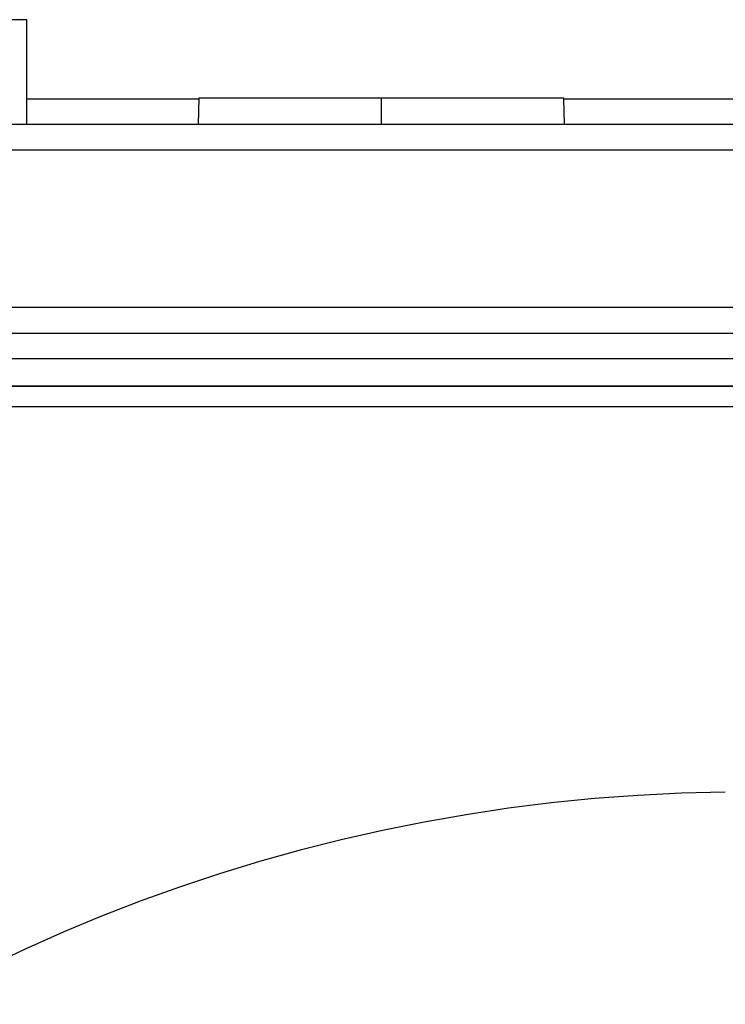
# Model space of a CAD drawing. Header units: millimetres. Extents: x -0.44 to 1.31, y -0.87 to 1.29.
# Tile 9 of 182: x 0.236 to 0.2629, y -0.4894 to -0.4518. Entities that reach past the tile are written whole.
import ezdxf

# ---------------------------------------------------------------- set-up
doc = ezdxf.new("R2010")
doc.units = ezdxf.units.MM

msp = doc.modelspace()

# ---------------------------------------------------------------- linework, layer by layer
at = {"color": 7, "linetype": 'Continuous', "lineweight": 25}
for p, q in [((0.23622959, -0.4517605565), (0.22732959, -0.4517605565)), ((0.23622959, -0.4557605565), (0.23622959, -0.4517605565)), ((0.242805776, -0.4547605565), (0.24277959, -0.4557605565)), ((0.24977959, -0.4547605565), (0.242805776, -0.4547605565)), ((0.24977959, -0.4547605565), (0.24977959, -0.4557605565)), ((0.2567534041, -0.4547605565), (0.24977959, -0.4547605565)), ((0.25677959, -0.4557605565), (0.2567534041, -0.4547605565)), ((0.14677959, -0.4557605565), (0.28277959, -0.4557605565)), ((0.14677959, -0.4567343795), (0.28277959, -0.4567343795)), ((0.28277959, -0.4627605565), (0.14677959, -0.4627605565)), ((0.28277959, -0.4637605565), (0.14677959, -0.4637605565)), ((0.2698021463, -0.4657867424), (0.2257570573, -0.4657867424)), ((0.2257761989, -0.465762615), (0.2698023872, -0.465762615)), ((0.2701928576, -0.4665605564), (0.2257731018, -0.4665605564))]:
    msp.add_line(p, q, dxfattribs=at)
at = {"color": 250, "linetype": 'Continuous', "lineweight": 25}
for p, q in [((0.23622959, -0.4547867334), (0.2428050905, -0.4547867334)), ((0.2567540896, -0.4547867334), (0.26582959, -0.4547867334)), ((0.2698926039, -0.4647343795), (0.2257438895, -0.4647343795))]:
    msp.add_line(p, q, dxfattribs=at)
at = {"color": 7, "linetype": 'Continuous', "lineweight": 25}
msp.add_arc((0.26377959, -0.5475605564), 0.0662722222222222, 90.7348893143, 179.2651106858, dxfattribs=at)

doc.saveas('drawing.dxf')
